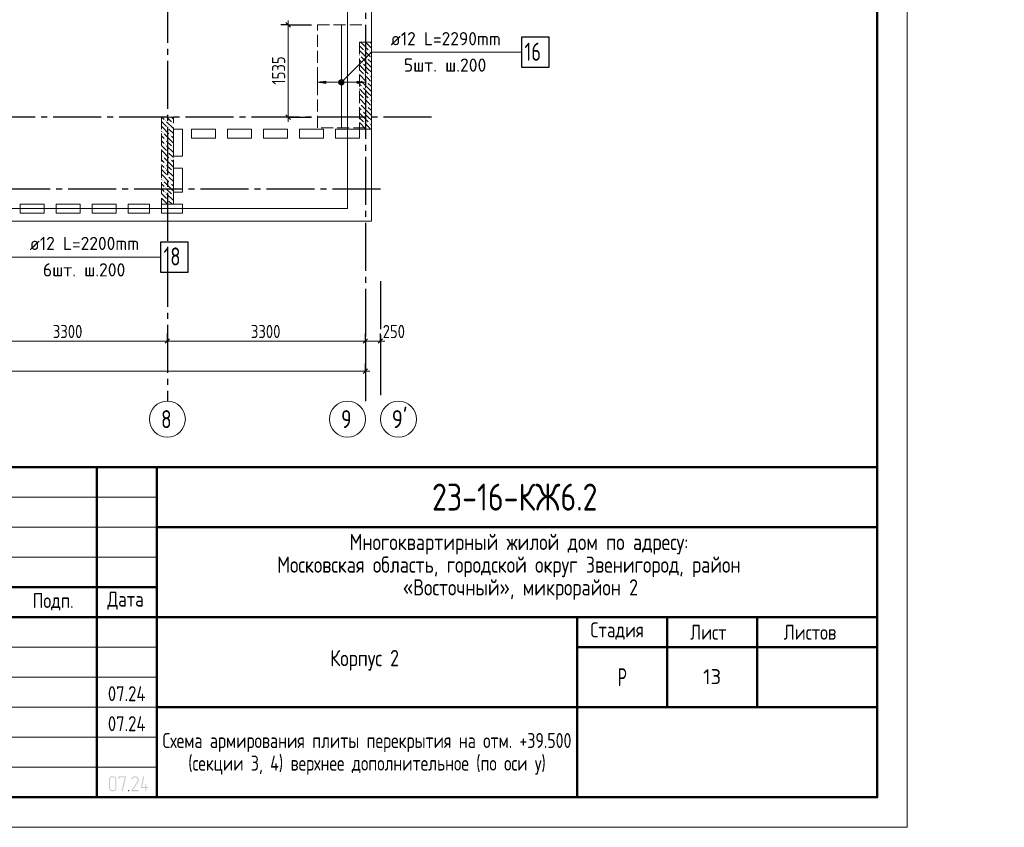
# Model space of a CAD drawing. Header units: millimetres. Extents: x 0 to 43617, y 0 to 59400.
# Tile 15 of 25: x 27214 to 43617, y 0 to 13455. Entities that reach past the tile are written whole.
import ezdxf

# ---------------------------------------------------------------- set-up
doc = ezdxf.new("R2010")
doc.units = ezdxf.units.MM
doc.linetypes.add('______2', pattern=[270, 200, -70])
doc.linetypes.add('______5', pattern=[1100, 800, -100, 100, -100])
for name, color, linetype, lineweight in [('Standard', 7, 'Continuous', 25), ('ДОП Верх по У', 7, 'Continuous', 25), ('ЖБ Перекрытие верхний уровень', 7, 'Continuous', 35), ('ЖБ Пилон', 7, 'Continuous', 35), ('Оси', 40, '______5', 18), ('Позиционная метка номер позиции', 7, 'Continuous', 13), ('Примечания', 7, 'Continuous', 25)]:
    doc.layers.add(name, color=color, linetype=linetype, lineweight=lineweight)
doc.styles.add('GOST 2.304-81', font='txt')
doc.styles.add('ISOCPEUR', font='txt')

msp = doc.modelspace()

# ---------------------------------------------------------------- hatches: boundary and pattern name
at = {"layer": 'Standard', "linetype": 'Continuous', "lineweight": 25, "transparency": 33554687}
h = msp.add_hatch(color=7, dxfattribs=at)
h.paths.add_polyline_path([(28825, 655), (28825, 652), (28825, 649), (28825, 647), (28824, 644), (28824, 641), (28823, 639), (28822, 637), (28821, 634), (28820, 632), (28819, 630), (28818, 627), (28816, 625), (28815, 623), (28813, 621), (28812, 619), (28810, 617), (28808, 615), (28806, 613), (28804, 612), (28801, 610), (28799, 609), (28797, 607), (28795, 606), (28792, 605), (28790, 604), (28788, 603), (28785, 603), (28782, 602), (28780, 602), (28777, 602), (28775, 601), (28772, 601), (28754, 601), (28751, 601), (28749, 602), (28746, 602), (28744, 602), (28742, 603), (28739, 603), (28737, 604), (28735, 605), (28732, 606), (28730, 607), (28728, 609), (28726, 610), (28723, 611), (28721, 613), (28719, 615), (28717, 617), (28715, 619), (28713, 621), (28711, 623), (28710, 625), (28708, 627), (28707, 629), (28706, 632), (28705, 634), (28704, 636), (28703, 639), (28702, 641), (28702, 644), (28701, 646), (28701, 649), (28701, 652), (28701, 655), (28701, 797), (28701, 799), (28701, 802), (28701, 805), (28702, 807), (28702, 810), (28703, 812), (28704, 814), (28705, 817), (28706, 819), (28707, 821), (28708, 823), (28709, 826), (28711, 828), (28713, 830), (28714, 832), (28716, 834), (28718, 836), (28720, 838), (28722, 839), (28724, 841), (28727, 842), (28729, 844), (28731, 845), (28733, 846), (28736, 847), (28738, 848), (28741, 848), (28743, 849), (28746, 849), (28749, 850), (28751, 850), (28754, 850), (28772, 850), (28775, 850), (28777, 850), (28780, 849), (28782, 849), (28785, 849), (28787, 848), (28790, 847), (28792, 846), (28794, 845), (28797, 844), (28799, 843), (28801, 841), (28803, 840), (28805, 838), (28807, 836), (28809, 834), (28811, 833), (28813, 830), (28815, 828), (28816, 826), (28818, 824), (28819, 822), (28820, 820), (28821, 817), (28822, 815), (28823, 812), (28824, 810), (28824, 807), (28825, 805), (28825, 802), (28825, 799), (28825, 797)], flags=16)
h.paths.add_polyline_path([(28808, 655), (28808, 797), (28808, 800), (28807, 804), (28806, 807), (28805, 810), (28804, 813), (28802, 816), (28800, 819), (28797, 822), (28794, 824), (28792, 826), (28789, 828), (28785, 830), (28782, 831), (28779, 832), (28775, 832), (28772, 832), (28754, 832), (28750, 832), (28747, 832), (28744, 831), (28740, 830), (28737, 828), (28734, 826), (28731, 824), (28729, 822), (28726, 819), (28724, 816), (28722, 814), (28721, 810), (28720, 807), (28719, 804), (28718, 800), (28718, 797), (28718, 655), (28718, 651), (28719, 648), (28720, 644), (28721, 641), (28723, 638), (28725, 635), (28727, 632), (28729, 630), (28732, 627), (28735, 625), (28738, 623), (28741, 622), (28744, 620), (28747, 620), (28751, 619), (28754, 619), (28772, 619), (28775, 619), (28779, 620), (28782, 620), (28785, 622), (28788, 623), (28791, 625), (28794, 627), (28797, 629), (28800, 632), (28802, 635), (28804, 637), (28805, 641), (28806, 644), (28807, 647), (28808, 651)])
for points in [[(28985, 839), (28932, 608), (28931, 607), (28931, 606), (28930, 605), (28928, 603), (28923, 601), (28921, 601), (28920, 602), (28918, 602), (28917, 603), (28916, 604), (28915, 605), (28915, 605), (28915, 606), (28914, 607), (28914, 608), (28914, 609), (28914, 610), (28914, 612), (28965, 832), (28878, 832), (28878, 815), (28878, 814), (28878, 813), (28878, 812), (28878, 811), (28877, 810), (28877, 809), (28876, 809), (28876, 808), (28875, 807), (28873, 806), (28871, 806), (28869, 806), (28869, 806), (28868, 806), (28868, 806), (28867, 806), (28866, 807), (28865, 807), (28864, 807), (28863, 808), (28863, 808), (28862, 809), (28862, 810), (28861, 811), (28861, 812), (28861, 813), (28861, 814), (28861, 815), (28861, 841), (28861, 842), (28861, 843), (28861, 844), (28861, 845), (28861, 846), (28862, 847), (28862, 847), (28863, 848), (28863, 848), (28864, 849), (28865, 849), (28866, 849), (28866, 850), (28867, 850), (28868, 850), (28870, 850), (28976, 850), (28978, 850), (28980, 849), (28982, 849), (28983, 848), (28984, 847), (28985, 845), (28985, 844), (28985, 842)], [(29189, 601), (29083, 601), (29081, 601), (29080, 602), (29078, 603), (29076, 604), (29075, 606), (29075, 607), (29074, 609), (29074, 611), (29074, 612), (29074, 613), (29075, 614), (29075, 615), (29173, 763), (29177, 770), (29179, 776), (29180, 779), (29181, 782), (29181, 786), (29181, 789), (29181, 791), (29181, 793), (29181, 795), (29180, 798), (29180, 800), (29179, 802), (29179, 804), (29178, 806), (29177, 807), (29176, 809), (29175, 811), (29173, 813), (29172, 814), (29170, 816), (29169, 818), (29167, 819), (29165, 821), (29163, 822), (29162, 823), (29160, 824), (29158, 826), (29156, 827), (29154, 828), (29152, 828), (29150, 829), (29147, 830), (29145, 831), (29143, 831), (29141, 831), (29139, 832), (29136, 832), (29134, 832), (29131, 832), (29128, 831), (29125, 831), (29122, 830), (29119, 829), (29117, 828), (29114, 827), (29111, 825), (29109, 823), (29106, 821), (29104, 819), (29102, 816), (29099, 813), (29098, 809), (29096, 806), (29094, 802), (29094, 800), (29093, 799), (29092, 798), (29091, 798), (29090, 797), (29089, 797), (29088, 796), (29086, 796), (29084, 796), (29083, 797), (29081, 797), (29080, 798), (29079, 799), (29078, 800), (29078, 800), (29078, 801), (29077, 802), (29077, 803), (29077, 804), (29077, 805), (29077, 808), (29078, 811), (29079, 813), (29080, 816), (29082, 818), (29083, 820), (29084, 823), (29085, 825), (29087, 827), (29088, 829), (29090, 831), (29092, 832), (29093, 834), (29095, 836), (29097, 837), (29099, 839), (29101, 840), (29104, 843), (29108, 845), (29112, 846), (29116, 848), (29120, 849), (29124, 849), (29129, 850), (29133, 850), (29136, 850), (29139, 850), (29143, 849), (29146, 849), (29149, 848), (29151, 848), (29154, 847), (29157, 846), (29160, 845), (29163, 843), (29166, 842), (29168, 840), (29171, 839), (29174, 837), (29176, 835), (29179, 833), (29181, 830), (29184, 828), (29186, 826), (29188, 823), (29190, 820), (29191, 818), (29193, 815), (29194, 813), (29196, 810), (29197, 807), (29198, 804), (29198, 801), (29199, 798), (29199, 795), (29200, 792), (29200, 789), (29200, 784), (29199, 780), (29198, 776), (29197, 772), (29196, 770), (29195, 767), (29195, 765), (29193, 763), (29192, 760), (29191, 758), (29189, 755), (29188, 753), (29099, 619), (29189, 619), (29191, 619), (29192, 618), (29194, 618), (29195, 616), (29196, 615), (29197, 613), (29198, 612), (29198, 610), (29198, 609), (29197, 607), (29197, 606), (29195, 604), (29195, 603), (29194, 603), (29194, 602), (29193, 602), (29192, 602), (29191, 601), (29190, 601)], [(29322, 672), (29349, 672), (29351, 672), (29352, 672), (29354, 671), (29355, 670), (29357, 668), (29357, 667), (29358, 665), (29358, 663), (29358, 662), (29358, 660), (29357, 659), (29356, 657), (29355, 657), (29355, 656), (29354, 656), (29353, 655), (29352, 655), (29351, 655), (29350, 655), (29349, 655), (29322, 655), (29322, 610), (29322, 609), (29322, 608), (29322, 607), (29322, 606), (29321, 605), (29321, 605), (29321, 604), (29320, 603), (29319, 602), (29317, 602), (29316, 601), (29314, 601), (29313, 601), (29312, 601), (29312, 602), (29311, 602), (29310, 602), (29309, 602), (29308, 603), (29307, 603), (29307, 604), (29306, 605), (29306, 605), (29305, 606), (29305, 607), (29305, 608), (29305, 609), (29305, 610), (29305, 655), (29243, 655), (29241, 655), (29239, 655), (29237, 656), (29236, 657), (29235, 658), (29234, 660), (29234, 661), (29234, 663), (29234, 665), (29269, 843), (29270, 845), (29270, 846), (29271, 847), (29272, 848), (29278, 850), (29280, 850), (29281, 849), (29283, 849), (29284, 848), (29285, 847), (29285, 846), (29286, 846), (29286, 845), (29287, 844), (29287, 843), (29287, 842), (29287, 841), (29287, 839), (29253, 672), (29305, 672), (29305, 717), (29305, 718), (29305, 720), (29306, 721), (29307, 723), (29308, 724), (29309, 724), (29310, 725), (29310, 725), (29311, 725), (29312, 726), (29313, 726), (29314, 726), (29315, 726), (29317, 725), (29318, 725), (29320, 723), (29320, 723), (29321, 722), (29321, 721), (29322, 721), (29322, 720), (29322, 719), (29322, 718), (29322, 717)], [(29029, 619), (29031, 619), (29033, 618), (29034, 618), (29035, 616), (29037, 615), (29037, 613), (29038, 612), (29038, 610), (29038, 609), (29038, 607), (29037, 606), (29036, 604), (29035, 603), (29035, 603), (29034, 602), (29033, 602), (29032, 602), (29031, 601), (29030, 601), (29029, 601), (29027, 601), (29026, 602), (29024, 603), (29023, 604), (29022, 605), (29021, 607), (29020, 608), (29020, 610), (29020, 611), (29021, 613), (29022, 614), (29023, 616), (29023, 616), (29024, 617), (29024, 618), (29025, 618), (29026, 619), (29027, 619), (29028, 619)]]:
    msp.add_hatch(color=7, dxfattribs=at).paths.add_polyline_path(points, flags=16)
at = {"layer": 'ДОП Верх по У', "linetype": 'Continuous', "lineweight": 13, "transparency": 33554687}
msp.add_hatch(color=7, dxfattribs=at).paths.add_polyline_path([(32314, 12391), (32174, 12411), (32314, 12431)], flags=16)
for points in [[(32542, 12392), (32542, 12430), (32536, 12411)], [(32542, 12430), (32555, 12379), (32555, 12443)], [(32542, 12430), (32542, 12392), (32555, 12379)], [(32555, 12443), (32574, 12374), (32574, 12449)], [(32555, 12443), (32555, 12379), (32574, 12374)], [(32574, 12449), (32574, 12374), (32593, 12379)], [(32574, 12449), (32593, 12379), (32593, 12443)], [(32593, 12443), (32593, 12379), (32606, 12392)], [(32593, 12443), (32606, 12392), (32606, 12430)], [(32606, 12430), (32606, 12392), (32611, 12411)], [(32834, 12391), (32974, 12411), (32834, 12431)]]:
    msp.add_hatch(color=7, dxfattribs=at).paths.add_polyline_path(points)
at = {"layer": 'ЖБ Пилон', "linetype": 'Continuous', "lineweight": 18, "transparency": 33554687}
for points in [[(32874, 12853), (32881, 12860), (32887, 12853), (32881, 12847)], [(32954, 12933), (32961, 12940), (32967, 12933), (32961, 12927)], [(32994, 12813), (33001, 12820), (33007, 12813), (33001, 12807)], [(33034, 12933), (33041, 12940), (33047, 12933), (33041, 12927)], [(32914, 12733), (32921, 12740), (32927, 12733), (32921, 12727)], [(32954, 12533), (32961, 12540), (32967, 12533), (32961, 12527)], [(33034, 12533), (33041, 12540), (33047, 12533), (33041, 12527)], [(32874, 12453), (32881, 12460), (32887, 12453), (32881, 12447)], [(32914, 12333), (32921, 12340), (32927, 12333), (32921, 12327)], [(32994, 12413), (33001, 12420), (33007, 12413), (33001, 12407)], [(32954, 12133), (32961, 12140), (32967, 12133), (32961, 12127)], [(33034, 12133), (33041, 12140), (33047, 12133), (33041, 12127)], [(32874, 12053), (32881, 12060), (32887, 12053), (32881, 12047)], [(32994, 12013), (33001, 12020), (33007, 12013), (33001, 12007)], [(32914, 11933), (32921, 11940), (32927, 11933), (32921, 11927)], [(29634, 11773), (29641, 11780), (29647, 11773), (29641, 11767)], [(29674, 11653), (29681, 11660), (29687, 11653), (29681, 11647)], [(29754, 11733), (29761, 11740), (29767, 11733), (29761, 11727)], [(32874, 11653), (32881, 11660), (32887, 11653), (32881, 11647)], [(32954, 11733), (32961, 11740), (32967, 11733), (32961, 11727)], [(33034, 11733), (33041, 11740), (33047, 11733), (33041, 11727)], [(29594, 11573), (29601, 11580), (29607, 11573), (29601, 11567)], [(29714, 11533), (29721, 11540), (29727, 11533), (29721, 11527)], [(29634, 11453), (29641, 11460), (29647, 11453), (29641, 11447)], [(29634, 11373), (29641, 11380), (29647, 11373), (29641, 11367)], [(29754, 11333), (29761, 11340), (29767, 11333), (29761, 11327)], [(29594, 11173), (29601, 11180), (29607, 11173), (29601, 11167)], [(29674, 11253), (29681, 11260), (29687, 11253), (29681, 11247)], [(29634, 11053), (29641, 11060), (29647, 11053), (29641, 11047)], [(29714, 11133), (29721, 11140), (29727, 11133), (29721, 11127)], [(29634, 10973), (29641, 10980), (29647, 10973), (29641, 10967)], [(29674, 10853), (29681, 10860), (29687, 10853), (29681, 10847)], [(29754, 10933), (29761, 10940), (29767, 10933), (29761, 10927)], [(29594, 10773), (29601, 10780), (29607, 10773), (29601, 10767)], [(29714, 10733), (29721, 10740), (29727, 10733), (29721, 10727)], [(29634, 10653), (29641, 10660), (29647, 10653), (29641, 10647)], [(29634, 10573), (29641, 10580), (29647, 10573), (29641, 10567)], [(29754, 10533), (29761, 10540), (29767, 10533), (29761, 10527)], [(29674, 10453), (29681, 10460), (29687, 10453), (29681, 10447)]]:
    msp.add_hatch(color=7, dxfattribs=at).paths.add_polyline_path(points, flags=16)
at = {"layer": 'Позиционная метка номер позиции', "linetype": 'Continuous', "lineweight": 13, "transparency": 33554687}
for points in [[(32531, 12422), (32606, 12379), (32542, 12443)], [(32531, 12400), (32585, 12368), (32531, 12422)], [(32531, 12422), (32585, 12368), (32606, 12379)], [(32563, 12368), (32531, 12400), (32542, 12379)], [(32531, 12400), (32563, 12368), (32585, 12368)], [(32542, 12443), (32617, 12400), (32563, 12454)], [(32542, 12443), (32606, 12379), (32617, 12400)], [(32563, 12454), (32617, 12400), (32617, 12422)], [(32563, 12454), (32617, 12422), (32585, 12454)], [(32585, 12454), (32617, 12422), (32606, 12443)]]:
    msp.add_hatch(color=7, dxfattribs=at).paths.add_polyline_path(points)

# ---------------------------------------------------------------- linework, layer by layer
at = {"layer": 'Standard', "color": 251, "linetype": 'Continuous', "lineweight": -3, "true_color": 0x656565, "transparency": 33554687}
for p, q in [((31687, 13367), (31562, 13367)), ((31687, 13367), (31812, 13367)), ((31687, 11830), (31562, 11830)), ((31687, 11830), (31812, 11830)), ((31687, 11830), (32074, 11830)), ((29674, 8100), (29674, 8225)), ((32974, 8100), (32974, 8225)), ((33224, 8100), (33224, 8225)), ((29674, 8100), (29674, 7975)), ((29674, 8100), (29674, 7648)), ((32974, 8100), (32974, 7975)), ((32974, 8100), (32974, 7648)), ((33224, 8100), (33224, 7975)), ((33224, 8100), (33224, 7648)), ((32974, 7600), (32974, 7725)), ((32974, 7600), (32974, 7475)), ((32974, 7600), (32974, 7600))]:
    msp.add_line(p, q, dxfattribs=at)
at = {"layer": 'Standard', "color": 7, "linetype": 'Continuous', "lineweight": 25, "transparency": 33554687}
for p, q in [((31650, 13405), (31725, 13330)), ((31650, 11868), (31725, 11793)), ((29636, 8063), (29711, 8138)), ((32936, 8063), (33011, 8138)), ((33186, 8063), (33261, 8138)), ((33011, 7638), (32936, 7563)), ((41500, 500), (41500, 6000)), ((23000, 500), (41500, 500)), ((23000, 500), (41500, 500)), ((23000, 500), (41500, 500))]:
    msp.add_line(p, q, dxfattribs=at)
at = {"layer": 'Standard', "color": 7, "linetype": 'Continuous', "lineweight": 13, "transparency": 33554687}
for p, q in [((31687, 13367), (31687, 13442)), ((31687, 11830), (31687, 11755)), ((26374, 8100), (29674, 8100)), ((29674, 8100), (32974, 8100)), ((32974, 8100), (33224, 8100)), ((33224, 8100), (33299, 8100)), ((32974, 7600), (7924, 7600)), ((32974, 7600), (33049, 7600)), ((23000, 5500), (29500, 5500)), ((23000, 5000), (29500, 5000)), ((23000, 4500), (29500, 4500)), ((23000, 3000), (29500, 3000)), ((23000, 2500), (29500, 2500)), ((23000, 2500), (29500, 2500)), ((23000, 2000), (29500, 2000)), ((23000, 2000), (29500, 2000)), ((23000, 1500), (29500, 1500)), ((23000, 1000), (29500, 1000))]:
    msp.add_line(p, q, dxfattribs=at)
at = {"layer": 'Standard', "color": 7, "linetype": 'Continuous', "lineweight": 50, "transparency": 33554687}
for p, q in [((23000, 6000), (41500, 6000)), ((28500, 500), (28500, 6000)), ((29500, 500), (29500, 6000)), ((29500, 5000), (41500, 5000)), ((23000, 4000), (29500, 4000)), ((23000, 4000), (29500, 4000)), ((23000, 3500), (29500, 3500)), ((23000, 3500), (29500, 3500)), ((29500, 3500), (41500, 3500)), ((36500, 2000), (36500, 3500)), ((38000, 2000), (38000, 3500)), ((39500, 2000), (39500, 3500)), ((36500, 3000), (41500, 3000)), ((29500, 2000), (41500, 2000)), ((36500, 500), (36500, 2000)), ((36500, 500), (36500, 2000))]:
    msp.add_line(p, q, dxfattribs=at)
at = {"layer": 'Standard', "color": 7, "linetype": 'Continuous', "lineweight": 13, "transparency": 33554687}
msp.add_lwpolyline([(0, 0), (42000, 0), (42000, 59400), (0, 59400), (0, 0)], close=True, dxfattribs=at)
at = {"layer": 'Standard', "color": 7, "linetype": 'Continuous', "lineweight": 50, "transparency": 33554687}
msp.add_lwpolyline([(2000, 58900), (41500, 58900), (41500, 500), (2000, 500), (2000, 58900)], close=True, dxfattribs=at)
at = {"layer": 'Standard', "color": 254, "linetype": 'Continuous', "lineweight": 13, "true_color": 0xc4c4ff, "transparency": 33554687}
msp.add_lwpolyline([(7605, 10311), (32674, 10311), (32674, 57020), (7605, 57020), (7605, 10311)], dxfattribs=at)
at = {"layer": 'Standard', "color": 251, "linetype": 'Continuous', "lineweight": -3, "true_color": 0x656565, "transparency": 33554687}
msp.add_lwpolyline([(31687, 13367), (31896, 13367), (31896, 13367), (32074, 13367)], dxfattribs=at)
at = {"layer": 'Standard', "color": 7, "linetype": 'Continuous', "lineweight": 13, "transparency": 33554687}
msp.add_lwpolyline([(31687, 13367), (31687, 12439), (31687, 12439), (31687, 11830)], dxfattribs=at)
at = {"layer": 'ДОП Верх по У', "color": 7, "linetype": 'Continuous', "lineweight": 18, "transparency": 33554687}
msp.add_line((32574, 13361), (32574, 11661), dxfattribs=at)
at = {"layer": 'ДОП Верх по У', "color": 7, "linetype": 'Continuous', "lineweight": 13, "transparency": 33554687}
for p, q in [((33374, 12911), (35460, 12911)), ((27361, 9500), (29447, 9500))]:
    msp.add_line(p, q, dxfattribs=at)
at = {"layer": 'ДОП Верх по У', "color": 251, "linetype": 'Continuous', "lineweight": 13, "true_color": 0x494949, "transparency": 33554687}
for p, q in [((32174, 12411), (32174, 12511)), ((32974, 12411), (32974, 12511)), ((32174, 12411), (32314, 12431)), ((32314, 12391), (32174, 12411)), ((32174, 12411), (32174, 12311)), ((32174, 12411), (32174, 12411)), ((32314, 12431), (32314, 12391)), ((32314, 12411), (32544, 12411)), ((32574, 12449), (32574, 12449)), ((32574, 12374), (32574, 12374)), ((32604, 12411), (32834, 12411)), ((32974, 12411), (32834, 12431)), ((32834, 12431), (32834, 12391)), ((32834, 12391), (32974, 12411)), ((32974, 12411), (32974, 12311)), ((32974, 12411), (32974, 12411))]:
    msp.add_line(p, q, dxfattribs=at)
at = {"layer": 'ДОП Верх по У', "color": 7, "linetype": 'Continuous', "lineweight": 25, "transparency": 33554687}
for points in [[(35574, 12661), (36034, 12661), (36034, 13161), (35574, 13161), (35574, 12661)], [(29561, 9250), (30021, 9250), (30021, 9750), (29561, 9750), (29561, 9250)]]:
    msp.add_lwpolyline(points, dxfattribs=at)
at = {"layer": 'ДОП Верх по У', "color": 251, "linetype": 'Continuous', "lineweight": 13, "true_color": 0x494949, "transparency": 33554687}
msp.add_circle((32574, 12411), 37.5, dxfattribs=at)
at = {"layer": 'ЖБ Перекрытие верхний уровень', "color": 7, "linetype": 'Continuous', "lineweight": 18, "transparency": 33554687}
for p, q in [((33074, 10100), (33074, 25060)), ((29774, 11180), (29774, 11630)), ((29774, 11630), (29924, 11630)), ((29924, 11630), (29924, 11180)), ((30074, 11630), (30474, 11630)), ((30074, 11480), (30074, 11630)), ((30474, 11630), (30474, 11480)), ((30674, 11630), (31074, 11630)), ((30674, 11480), (30674, 11630)), ((31074, 11630), (31074, 11480)), ((31274, 11630), (31674, 11630)), ((31274, 11480), (31274, 11630)), ((31674, 11630), (31674, 11480)), ((31874, 11630), (32274, 11630)), ((31874, 11480), (31874, 11630)), ((32274, 11630), (32274, 11480)), ((32474, 11630), (32874, 11630)), ((32474, 11480), (32474, 11630)), ((32874, 11630), (32874, 11480)), ((30474, 11480), (30074, 11480)), ((31074, 11480), (30674, 11480)), ((31674, 11480), (31274, 11480)), ((32274, 11480), (31874, 11480)), ((32874, 11480), (32474, 11480)), ((29924, 11180), (29774, 11180)), ((29774, 10980), (29924, 10980)), ((29774, 10580), (29774, 10980)), ((29924, 10980), (29924, 10580)), ((29924, 10580), (29774, 10580)), ((27224, 10230), (27224, 10380)), ((27224, 10380), (27624, 10380)), ((27624, 10380), (27624, 10230)), ((27824, 10380), (28224, 10380)), ((27824, 10230), (27824, 10380)), ((28224, 10380), (28224, 10230)), ((28424, 10230), (28424, 10380)), ((28424, 10380), (28824, 10380)), ((28824, 10380), (28824, 10230)), ((29024, 10230), (29024, 10380)), ((29024, 10380), (29374, 10380)), ((29374, 10380), (29374, 10230)), ((29574, 10230), (29574, 10380)), ((29574, 10380), (29924, 10380)), ((29924, 10380), (29924, 10230)), ((27624, 10230), (27224, 10230)), ((28224, 10230), (27824, 10230)), ((28824, 10230), (28424, 10230)), ((29374, 10230), (29024, 10230)), ((29924, 10230), (29574, 10230)), ((18094, 10100), (33074, 10100))]:
    msp.add_line(p, q, dxfattribs=at)
at = {"layer": 'ЖБ Пилон', "color": 253, "linetype": '______2', "lineweight": 13, "true_color": 0xa0a0a0, "transparency": 33554687}
for p, q in [((32874, 13080), (32874, 11630)), ((33074, 13080), (32874, 13080)), ((33074, 11630), (33074, 13080)), ((29574, 11830), (29574, 10380)), ((29774, 11830), (29574, 11830)), ((29774, 10380), (29774, 11830)), ((32874, 11630), (33074, 11630)), ((29574, 10380), (29774, 10380))]:
    msp.add_line(p, q, dxfattribs=at)
at = {"layer": 'ЖБ Пилон', "color": 9, "linetype": 'Continuous', "lineweight": 18, "true_color": 0xc7c7c7, "transparency": 33554687}
for p, q in [((32874, 13020), (32941, 12953)), ((32941, 13033), (32894, 13080)), ((32941, 13033), (33021, 12953)), ((32974, 13080), (33021, 13033)), ((33021, 13033), (33074, 12980)), ((33054, 13080), (33074, 13060)), ((32874, 12940), (32981, 12833)), ((33021, 12713), (32901, 12833)), ((33021, 12873), (32981, 12913)), ((33061, 12833), (33021, 12873)), ((33061, 12913), (33074, 12900)), ((32874, 12780), (32901, 12753)), ((32941, 12633), (32874, 12700)), ((32941, 12713), (33021, 12633)), ((32941, 12633), (33021, 12553)), ((33021, 12793), (33074, 12740)), ((33021, 12713), (33074, 12660)), ((33021, 12633), (33074, 12580)), ((32874, 12620), (32941, 12553)), ((32874, 12540), (32981, 12433)), ((33021, 12473), (32981, 12513)), ((33061, 12433), (33021, 12473)), ((33061, 12513), (33074, 12500)), ((32874, 12380), (32901, 12353)), ((33021, 12313), (32901, 12433)), ((32941, 12313), (33021, 12233)), ((33021, 12393), (33074, 12340)), ((33021, 12313), (33074, 12260)), ((32941, 12233), (32874, 12300)), ((32874, 12220), (32941, 12153)), ((32874, 12140), (32981, 12033)), ((32941, 12233), (33021, 12153)), ((33021, 12233), (33074, 12180)), ((32874, 11980), (32901, 11953)), ((33021, 11913), (32901, 12033)), ((33021, 12073), (32981, 12113)), ((33061, 12033), (33021, 12073)), ((33021, 11993), (33074, 11940)), ((33061, 12113), (33074, 12100)), ((29621, 11793), (29584, 11830)), ((29664, 11830), (29741, 11753)), ((29744, 11830), (29774, 11800)), ((32941, 11833), (32874, 11900)), ((32874, 11820), (32941, 11753)), ((32941, 11913), (33021, 11833)), ((32941, 11833), (33021, 11753)), ((33021, 11913), (33074, 11860)), ((33021, 11833), (33074, 11780)), ((29574, 11760), (29661, 11673)), ((29581, 11673), (29701, 11553)), ((29661, 11753), (29774, 11640)), ((32874, 11740), (32981, 11633)), ((33021, 11673), (32981, 11713)), ((33061, 11633), (33021, 11673)), ((33061, 11713), (33074, 11700)), ((29574, 11600), (29581, 11593)), ((29574, 11520), (29621, 11473)), ((29741, 11433), (29621, 11553)), ((29774, 11560), (29701, 11633)), ((29741, 11513), (29774, 11480)), ((32904, 11630), (32901, 11633)), ((29581, 11433), (29574, 11440)), ((29574, 11360), (29661, 11273)), ((29621, 11393), (29581, 11433)), ((29661, 11433), (29741, 11353)), ((29661, 11353), (29774, 11240)), ((29741, 11433), (29774, 11400)), ((29574, 11200), (29581, 11193)), ((29581, 11273), (29701, 11153)), ((29774, 11160), (29701, 11233)), ((29574, 11120), (29621, 11073)), ((29581, 11033), (29574, 11040)), ((29621, 10993), (29581, 11033)), ((29741, 11033), (29621, 11153)), ((29661, 11033), (29741, 10953)), ((29741, 11113), (29774, 11080)), ((29741, 11033), (29774, 11000)), ((29574, 10960), (29661, 10873)), ((29581, 10873), (29701, 10753)), ((29661, 10953), (29774, 10840)), ((29774, 10760), (29701, 10833)), ((29574, 10800), (29581, 10793)), ((29574, 10720), (29621, 10673)), ((29741, 10633), (29621, 10753)), ((29741, 10713), (29774, 10680)), ((29581, 10633), (29574, 10640)), ((29574, 10560), (29661, 10473)), ((29621, 10593), (29581, 10633)), ((29661, 10633), (29741, 10553)), ((29661, 10553), (29774, 10440)), ((29741, 10633), (29774, 10600)), ((29574, 10400), (29581, 10393)), ((29581, 10473), (29674, 10380)), ((29754, 10380), (29701, 10433))]:
    msp.add_line(p, q, dxfattribs=at)
at = {"layer": 'Оси', "color": 8, "linetype": '______5', "lineweight": -3, "transparency": 33554687}
for p, q in [((29674, 25969), (29674, 7100)), ((32974, 25469), (32974, 7100)), ((34074, 11830), (3600, 11830)), ((33224, 10630), (3600, 10630)), ((33224, 9100), (33224, 7100))]:
    msp.add_line(p, q, dxfattribs=at)
at = {"layer": 'Оси', "color": 7, "linetype": 'Continuous', "lineweight": 13, "transparency": 33554687}
for centre in [(29674, 6800), (32674, 6800), (33524, 6800)]:
    msp.add_circle(centre, 300, dxfattribs=at)
at = {"layer": 'Позиционная метка номер позиции', "color": 7, "linetype": 'Continuous', "lineweight": 13, "transparency": 33554687}
for p, q in [((32542, 12443), (32542, 12443)), ((32542, 12379), (32542, 12379)), ((32606, 12443), (32606, 12443)), ((32606, 12379), (32606, 12379))]:
    msp.add_line(p, q, dxfattribs=at)
for points in [[(26474, 14845), (27061, 14258), (27061, 9500), (29561, 9500)], [(32574, 12411), (33074, 12911), (35574, 12911)]]:
    msp.add_lwpolyline(points, dxfattribs=at)
msp.add_circle((32574, 12411), 45, dxfattribs=at)
at = {"layer": 'Примечания', "color": 7, "linetype": '______2', "lineweight": 18, "transparency": 33554687}
for p, q in [((32174, 13367), (32974, 13367)), ((32174, 11655), (32174, 13367)), ((32974, 13367), (32974, 11655)), ((32974, 11655), (32174, 11655))]:
    msp.add_line(p, q, dxfattribs=at)

# ---------------------------------------------------------------- texts
at = {"layer": 'Standard', "color": 7, "linetype": 'Continuous', "lineweight": 25, "transparency": 33554687, "insert": (31637, 12372), "char_height": 220, "width": 579.02, "attachment_point": 7, "rotation": 90, "style": 'GOST 2.304-81'}
msp.add_mtext('1535', dxfattribs=at)
at = {"layer": 'Standard', "color": 7, "linetype": 'Continuous', "lineweight": 25, "transparency": 33554687, "attachment_point": 7, "style": 'GOST 2.304-81'}
for s, insert, char_height, width in [('3300', (27766, 8150), 220, 641.48), ('3300', (31066, 8150), 220, 641.48), ('250', (33261, 8150), 220, 516.39), ('Многоквартирный\\~жилой\\~дом\\~по\\~адресу:\\~', (32710, 4545), 270, 5717.08), ('Московская\\~область,\\~городской\\~округ\\~Звенигород,\\~район\\~', (31504, 4167), 270, 8136.21), ('«Восточный»,\\~микрорайон\\~2', (33597, 3789), 270, 3952.83), ('Подп.', (27431, 3614), 250, 764.53), ('Дата', (28673, 3625), 250, 782.23), ('Стадия', (36721, 3125), 250, 1031.12), ('Лист', (38384, 3125), 250, 782.23), ('Листов', (39943, 3125), 250, 1066.51), ('Корпус\\~2', (32388, 2610), 270, 1362.88), ('\\W0.77;Р', (37177, 2350), 300, 262.92), ('07.24', (28683, 2101), 250, 817.62), ('07.24', (28683, 1601), 250, 817.62)]:
    msp.add_mtext(s, dxfattribs=dict(at, insert=insert, char_height=char_height, width=width))
at = {"layer": 'Standard', "color": 7, "linetype": 'Continuous', "lineweight": 50, "transparency": 33554687, "insert": (34083, 5275), "char_height": 450, "width": 3070.53, "attachment_point": 7, "style": 'GOST 2.304-81'}
msp.add_mtext('23-16-КЖ6.2', dxfattribs=at)
at = {"layer": 'Standard', "color": 7, "linetype": 'Continuous', "lineweight": 13, "transparency": 33554687, "insert": (38750, 2510), "char_height": 250, "width": 393.75, "attachment_point": 5, "style": 'ISOCPEUR'}
msp.add_mtext('\\A1;{\\fISOCPEUR|i0|b0;\\H250.000000;\\W1.000000;\\C7;13}\\P', dxfattribs=at)
at = {"layer": 'Standard', "color": 7, "linetype": 'Continuous', "lineweight": 25, "transparency": 33554687, "insert": (33000, 1571), "char_height": 250, "width": 8254.17, "attachment_point": 2, "line_spacing_factor": 0.903614}
msp.add_mtext('\\A1;{\\fGOST 2.304-81|i0|b0;\\H250.000000;\\W0.952381;\\C7;Схема армирования плиты перекрытия на отм. +39.500}\\P{\\fGOST 2.304-81|i0|b0;\\H250.000000;\\W0.952381;\\C7;(секции 3, 4) верхнее дополнительное (по оси у)}\\P', dxfattribs=at)
at = {"layer": 'ДОП Верх по У', "color": 7, "linetype": 'Continuous', "lineweight": 13, "transparency": 33554687, "attachment_point": 7, "style": 'ISOCPEUR'}
for s, insert, char_height, width in [('\\W0.96;ø12 L=2290mm ', (33394, 13028), 220, 2150.52), ('\\W0.75;16', (35624, 12771), 300, 472.29), ('\\W0.97;5шт. ш.200 ', (33614, 12588), 220, 1712.34), ('\\W0.96;ø12 L=2200mm ', (27381, 9617), 220, 2150.52), ('\\W0.75;18', (29611, 9360), 300, 472.29), ('\\W0.97;6шт. ш.200 ', (27601, 9177), 220, 1712.33)]:
    msp.add_mtext(s, dxfattribs=dict(at, insert=insert, char_height=char_height, width=width))
at = {"layer": 'Оси', "color": 7, "linetype": 'Continuous', "lineweight": 25, "transparency": 33554687, "char_height": 300, "attachment_point": 7, "style": 'ISOCPEUR'}
for s, insert, width in [('\\W0.78;8', (29569, 6650), 326.41), ('\\W0.78;9', (32569, 6650), 326.41), ("\\W0.84;9'", (33412, 6650), 440.64)]:
    msp.add_mtext(s, dxfattribs=dict(at, insert=insert, width=width))

doc.saveas('drawing.dxf')
